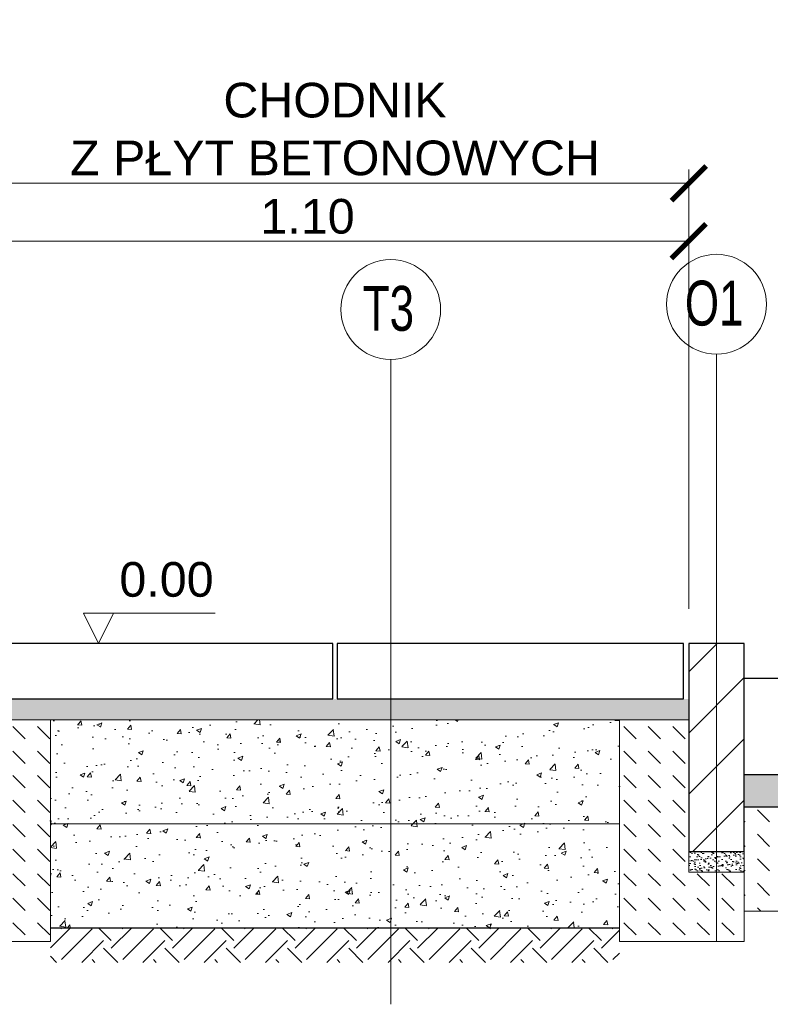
# Model space of a CAD drawing. Header units: feet. Extents: x 211.3 to 241.6, y -209.3 to -192.7.
# Tile 9 of 15: x 224.1 to 225.1, y -200.6 to -199.2. Entities that reach past the tile are written whole.
import ezdxf

# ---------------------------------------------------------------- set-up
doc = ezdxf.new("R2010")
doc.units = ezdxf.units.FT
doc.header["$MEASUREMENT"] = 0
doc.header["$PDMODE"] = 34
for name, color, linetype, lineweight in [('BETON kresk', 8, 'Continuous', 9), ('Geowłóknina', 160, 'Continuous', 30), ('Mieszanka_niezw_0_315', 44, 'Continuous', 15), ('Opis', 7, 'Continuous', 15), ('Opis (wydruk czarny)', 7, 'Continuous', 15), ('Podsypka cementowo-piaskowa', 251, 'Continuous', 15), ('Podłoże gruntowe', 7, 'Continuous', 13), ('Wymiar', 7, 'Continuous', 15)]:
    doc.layers.add(name, color=color, linetype=linetype, lineweight=lineweight)
doc.layers.add('beton obram', color=7, linetype='Continuous')
doc.styles.add('Opis_1_25', font='arial.ttf', dxfattribs={"height": 0.05})
doc.styles.add('Romans', font='romans.shx', dxfattribs={"width": 0.7})
doc.dimstyles.new('1_25_DK$0', dxfattribs={"dimtxt": 0.05, "dimasz": 0.05, "dimexe": 0.02, "dimexo": 0.05, "dimgap": 0.01, "dimtad": 1, "dimdec": 3, "dimzin": 3, "dimdsep": 46, "dimtxsty": 'Opis_1_25', "dimblk": 'ARCHTICK', "dimcen": 0.05, "dimclrd": 256, "dimclre": 256, "dimazin": 3, "dimtfac": 1, "dimtdec": 3, "dimtofl": 0, "dimtmove": 0, "dimatfit": 3, "dimldrblk": 'ARCHTICK', "dimfxl": 1, "dimfrac": 2, "dimtolj": 1, "dimtzin": 3, "dimlwd": -1, "dimlwe": -1, "dimarcsym": 0})
pattern_1 = [(49.99999999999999, (0, 0), (0.07172601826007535, -0.006275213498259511), [0.0075, -0.0825]), (355, (0, 0), (-0.0138751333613, 0.07521921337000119), [0.006, -0.066]), (100.45144446, (0.0059771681, -0.0005229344), (0.0578508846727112, 0.06894399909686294), [0.006374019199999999, -0.07011421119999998]), (46.18420000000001, (0, 0.02), (0.1067241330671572, -0.01655192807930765), [0.01125, -0.12375]), (96.63563549, (0.0088936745, 0.0186206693), (0.09346619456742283, 0.09741186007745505), [0.0095610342, -0.105171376]), (351.1841639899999, (0, 0.02), (0.09346619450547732, 0.09741186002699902), [0.009000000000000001, -0.0990000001]), (21, (0.01, 0.015), (0.05969070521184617, -0.04026188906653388), [0.0075, -0.0825]), (326.0000000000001, (0.01, 0.015), (0.02433153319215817, 0.0725150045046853), [0.006, -0.066]), (71.45144474, (0.0149742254, 0.0116448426), (0.08402223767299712, 0.03225311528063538), [0.006374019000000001, -0.0701142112]), (37.50000000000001, (0, 0), (0.001215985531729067, 0.03328938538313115), [0, -0.0652, 0, -0.067, 0, -0.06625]), (7.499999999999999, (0, 0), (0.02630695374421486, 0.03944117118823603), [0, -0.0382, 0, -0.0637, 0, -0.02525]), (327.5, (-0.0223, 0), (0.0533822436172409, -0.002255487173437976), [0, -0.025, 0, -0.078, 0, -0.1035]), (317.5, (-0.0323, 0), (0.05831861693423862, 0.01001049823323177), [0, -0.0325, 0, -0.0518, 0, -0.0735])]

# ---------------------------------------------------------------- blocks, each defined once
blk = doc.blocks.new('_ArchTick')
at = {"color": 0, "linetype": 'ByBlock', "lineweight": 0, "const_width": 0.15}
blk.add_lwpolyline([(-0.5, -0.5), (0.5, 0.5)], dxfattribs=at)
blk = doc.blocks.new('*D7')
at = {"layer": 'DEFPOINTS', "color": 0, "lineweight": 70, "transparency": 16777216}
for p in [(225.0261949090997, -199.4019429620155), (224.0052901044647, -200.0659117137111), (225.0261949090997, -200.0659117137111)]:
    blk.add_point(p, dxfattribs=at)
at = {"layer": 'Wymiar', "transparency": 16777216}
for p, q in [((224.0052901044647, -200.0159117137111), (224.0052901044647, -199.3819429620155)), ((225.0261949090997, -200.0159117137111), (225.0261949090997, -199.3819429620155)), ((224.0052901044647, -199.4019429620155), (225.0261949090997, -199.4019429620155))]:
    blk.add_line(p, q, dxfattribs=at)
at = {"layer": 'Wymiar', "transparency": 16777216, "xscale": 0.05, "yscale": 0.05, "zscale": 0.05, "rotation": 180}
blk.add_blockref('_ArchTick', (224.0052901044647, -199.4019429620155), dxfattribs=at)
at = {"layer": 'Wymiar', "transparency": 16777216, "xscale": 0.05, "yscale": 0.05, "zscale": 0.05}
blk.add_blockref('_ArchTick', (225.0261949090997, -199.4019429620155), dxfattribs=at)
at = {"layer": 'Wymiar', "color": 0, "transparency": 16777216, "insert": (224.5157425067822, -199.3239631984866), "char_height": 0.05, "attachment_point": 5, "style": 'Opis_1_25'}
blk.add_mtext('\\A1;{\\fArial|b0|i0|c238|p34;CHODNIK \\PZ PŁYT BETONOWYCH}', dxfattribs=at)
blk = doc.blocks.new('*D10')
at = {"layer": 'DEFPOINTS', "color": 0, "lineweight": 70, "transparency": 16777216}
for p in [(225.0261949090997, -199.4853983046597), (223.9261949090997, -200.0659117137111), (225.0261949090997, -200.0659117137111)]:
    blk.add_point(p, dxfattribs=at)
at = {"layer": 'Wymiar', "transparency": 16777216}
for p, q in [((223.9261949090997, -200.0159117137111), (223.9261949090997, -199.4653983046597)), ((225.0261949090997, -200.0159117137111), (225.0261949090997, -199.4653983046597)), ((223.9261949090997, -199.4853983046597), (225.0261949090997, -199.4853983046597))]:
    blk.add_line(p, q, dxfattribs=at)
at = {"layer": 'Wymiar', "transparency": 16777216, "xscale": 0.05, "yscale": 0.05, "zscale": 0.05, "rotation": 180}
blk.add_blockref('_ArchTick', (223.9261949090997, -199.4853983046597), dxfattribs=at)
at = {"layer": 'Wymiar', "transparency": 16777216, "xscale": 0.05, "yscale": 0.05, "zscale": 0.05}
blk.add_blockref('_ArchTick', (225.0261949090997, -199.4853983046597), dxfattribs=at)
at = {"layer": 'Wymiar', "color": 0, "transparency": 16777216, "insert": (224.4761949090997, -199.4498696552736), "char_height": 0.05, "attachment_point": 5, "style": 'Opis_1_25'}
blk.add_mtext('\\A1;1.10', dxfattribs=at)

msp = doc.modelspace()

# ---------------------------------------------------------------- hatches: boundary and pattern name
at = {"layer": 'BETON kresk'}
h = msp.add_hatch(dxfattribs=at)
h.set_pattern_fill('ANSI31', color=256, scale=0.5)
h.set_pattern_definition([(45, (-25.13072943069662, -90.96495820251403), (-0.04419417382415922, 0.04419417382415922), [])])
h.paths.add_polyline_path([(225.1061949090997, -200.0659117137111), (225.0261949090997, -200.0659117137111), (225.0261949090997, -200.3659117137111), (225.1061949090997, -200.3659117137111)])
at = {"layer": 'Mieszanka_niezw_0_315', "ltscale": 10}
h = msp.add_hatch(dxfattribs=at)
h.set_pattern_fill('AR-CONC', color=256, scale=0.01, style=0)
h.set_pattern_definition(pattern_1)
h.paths.add_polyline_path([(224.1052901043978, -200.3259117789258), (224.9261949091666, -200.3259117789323), (224.9261949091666, -200.2659115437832), (224.9261605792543, -200.2659118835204), (224.9262292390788, -200.175911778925), (224.1052900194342, -200.175911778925), (224.1052901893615, -200.2659118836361), (224.1052901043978, -200.2659115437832)])
h = msp.add_hatch(dxfattribs=at)
h.set_pattern_fill('AR-CONC', color=54, scale=0.01, style=0)
h.set_pattern_definition(pattern_1)
h.paths.add_polyline_path([(224.1052901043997, -200.325911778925), (224.1052901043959, -200.475911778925), (224.9261949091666, -200.4759117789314), (224.9261949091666, -200.3259117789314)])
at = {"layer": 'Opis'}
h = msp.add_hatch(dxfattribs=at)
h.set_pattern_fill('DASH', color=256, scale=0.2, angle=135)
h.set_pattern_definition([(135, (-78.18402995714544, -3.132862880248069), (-0.03535533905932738, 3.469446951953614e-18), [0.025, -0.025])])
h.paths.add_polyline_path([(223.9252901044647, -200.4959117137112), (224.1052901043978, -200.4959117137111), (224.1052901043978, -200.1759116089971), (224.0052894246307, -200.1759119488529), (224.0052901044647, -200.3959117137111), (223.9252901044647, -200.3959117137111)])
h = msp.add_hatch(dxfattribs=at)
h.set_pattern_fill('DASH', color=256, scale=0.2, angle=135)
h.set_pattern_definition([(135, (-82.35852459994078, -3.132862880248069), (-0.03535533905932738, 3.469446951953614e-18), [0.025, -0.025])])
h.paths.add_polyline_path([(225.1061949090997, -200.4959117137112), (224.9261949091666, -200.4959117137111), (224.9261949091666, -200.1759116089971), (225.0261955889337, -200.1759119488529), (225.0261949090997, -200.3959117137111), (225.1061949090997, -200.3959117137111)])
h = msp.add_hatch(dxfattribs=at)
h.set_pattern_fill('DASH', color=256, scale=0.2, angle=135)
h.set_pattern_definition([(135, (0, 0), (-0.03535533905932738, 3.469446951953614e-18), [0.025, -0.025])])
h.paths.add_polyline_path([(225.1061949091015, -200.4459117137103), (225.1061949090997, -200.451911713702), (225.2061949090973, -200.4519117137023), (225.7583949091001, -200.4519117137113), (225.7583949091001, -200.1856617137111), (225.6083949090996, -200.1856617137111), (225.6083949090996, -200.3019117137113), (225.1061949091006, -200.3019117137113)])
at = {"layer": 'Podsypka cementowo-piaskowa', "lineweight": 5}
h = msp.add_hatch(dxfattribs=at)
h.set_pattern_fill('AR-SAND', color=256, scale=0.005, style=0)
h.set_pattern_definition([(37.50000000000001, (-28.48786146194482, -7.640803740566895), (-0.0003149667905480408, 0.009634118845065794), [0, -0.0076, 0, -0.0085, 0, -0.008125]), (7.499999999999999, (-28.48786146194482, -7.640803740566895), (0.008848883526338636, 0.0141107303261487), [0, -0.004099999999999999, 0, -0.006850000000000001, 0, -0.002625]), (327.5, (-28.49401146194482, -7.640803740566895), (0.01557070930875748, 2.829526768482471e-05), [0, -0.0025, 0, -0.009000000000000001, 0, -0.01175]), (317.5, (-28.49401146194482, -7.640803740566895), (0.01503063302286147, 0.004388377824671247), [0, -0.00125, 0, -0.0059, 0, -0.006750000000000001])])
h.paths.add_polyline_path([(224.0052901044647, -200.1459117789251), (224.0052901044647, -200.175911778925), (225.0261949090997, -200.175911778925), (225.0261949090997, -200.1459117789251)])
h = msp.add_hatch(dxfattribs=at)
h.set_pattern_fill('AR-SAND', color=256, scale=0.005, style=0)
h.set_pattern_definition([(37.50000000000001, (-118.2551479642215, -100.2733227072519), (-0.0003149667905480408, 0.009634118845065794), [0, -0.0076, 0, -0.0085, 0, -0.008125]), (7.499999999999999, (-118.2551479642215, -100.2733227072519), (0.008848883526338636, 0.0141107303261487), [0, -0.004099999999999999, 0, -0.006850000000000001, 0, -0.002625]), (327.5, (-118.2612979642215, -100.2733227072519), (0.01557070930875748, 2.829526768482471e-05), [0, -0.0025, 0, -0.009000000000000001, 0, -0.01175]), (317.5, (-118.2612979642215, -100.2733227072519), (0.01503063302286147, 0.004388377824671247), [0, -0.00125, 0, -0.0059, 0, -0.006750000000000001])])
h.paths.add_polyline_path([(225.6083949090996, -200.2554117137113), (225.6083949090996, -200.3019117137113), (225.1061949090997, -200.3019117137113), (225.1061949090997, -200.2554117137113)])
h = msp.add_hatch(dxfattribs=at)
h.set_pattern_fill('AR-SAND', color=256, scale=0.005, style=0)
h.set_pattern_definition([(37.50000000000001, (-4.174494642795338, 0.09999999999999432), (-0.0003149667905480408, 0.009634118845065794), [0, -0.0076, 0, -0.0085, 0, -0.008125]), (7.499999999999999, (-4.174494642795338, 0.09999999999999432), (0.008848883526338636, 0.0141107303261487), [0, -0.004099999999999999, 0, -0.006850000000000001, 0, -0.002625]), (327.5, (-4.180644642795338, 0.09999999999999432), (0.01557070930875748, 2.829526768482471e-05), [0, -0.0025, 0, -0.009000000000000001, 0, -0.01175]), (317.5, (-4.180644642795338, 0.09999999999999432), (0.01503063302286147, 0.004388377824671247), [0, -0.00125, 0, -0.0059, 0, -0.006750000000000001])])
h.paths.add_polyline_path([(225.0261949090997, -200.3659117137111), (225.0261949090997, -200.3959117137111), (225.1061949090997, -200.3959117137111), (225.1061949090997, -200.3659117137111)])
at = {"layer": 'Podłoże gruntowe'}
h = msp.add_hatch(dxfattribs=at)
h.set_pattern_fill('EARTH', color=256, scale=0.25, angle=45, style=0)
h.set_pattern_definition([(45, (-27.06195848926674, -57.2610529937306), (6.938893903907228e-18, 0.08838834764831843), [0.0625, -0.0625]), (45, (-27.07853130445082, -57.24448017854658), (6.938893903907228e-18, 0.08838834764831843), [0.0625, -0.0625]), (45, (-27.09510411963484, -57.2279073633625), (6.938893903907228e-18, 0.08838834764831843), [0.0625, -0.0625]), (135, (-27.09510411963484, -57.21685881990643), (-0.08838834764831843, 1.387778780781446e-17), [0.0625, -0.0625]), (135, (-27.07853130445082, -57.20028600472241), (-0.08838834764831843, 1.387778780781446e-17), [0.0625, -0.0625]), (135, (-27.06195848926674, -57.18371318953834), (-0.08838834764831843, 1.387778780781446e-17), [0.0625, -0.0625])])
h.paths.add_polyline_path([(224.1052901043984, -200.4759117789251), (224.1052901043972, -200.5259117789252), (224.9261949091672, -200.5259117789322), (224.9261949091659, -200.4759117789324)])

# ---------------------------------------------------------------- linework, layer by layer
at = {"layer": 'beton obram'}
for points in [[(224.0127901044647, -200.0659117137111), (224.0127900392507, -200.1459117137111), (224.5127900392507, -200.1459117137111), (224.5127901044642, -200.0659122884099)], [(224.5186949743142, -200.0659123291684), (224.5186949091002, -200.1459123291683), (225.0186949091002, -200.1459123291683), (225.0186949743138, -200.0659129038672)], [(225.1061949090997, -200.0659117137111), (225.0261949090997, -200.0659117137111), (225.0261949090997, -200.3659117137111), (225.1061949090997, -200.3659117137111)]]:
    msp.add_lwpolyline(points, close=True, dxfattribs=at)
msp.add_lwpolyline([(225.1712949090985, -200.1159117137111, 0.3499999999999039), (225.5432949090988, -200.1159117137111), (225.6083949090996, -200.1159117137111), (225.6083949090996, -200.1159117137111), (225.6083949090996, -200.2554117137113), (225.1061949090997, -200.2554117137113), (225.1061949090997, -200.2554117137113), (225.1061949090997, -200.1159117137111)], format="xyb", close=True, dxfattribs=at)
msp.add_lwpolyline([(225.6083949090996, -200.2554117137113), (225.6083949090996, -200.3019117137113), (225.1061949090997, -200.3019117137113), (225.1061949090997, -200.2554117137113)], dxfattribs=at)
at = {"layer": 'Geowłóknina', "ltscale": 5}
msp.add_line((224.1052901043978, -200.4759117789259), (224.9261949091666, -200.4759117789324), dxfattribs=at)
at = {"layer": 'Mieszanka_niezw_0_315', "ltscale": 10}
msp.add_line((224.9261949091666, -200.3259117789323), (224.1052901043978, -200.3259117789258), dxfattribs=at)
at = {"layer": 'Opis', "flags": 128}
msp.add_lwpolyline([(224.3429206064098, -200.0222212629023), (224.1527447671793, -200.0222212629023), (224.1745899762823, -200.0659116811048), (224.1964351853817, -200.0222212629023)], dxfattribs=at)
at = {"layer": 'Opis'}
for points in [[(223.9252901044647, -200.4959117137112), (224.1052901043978, -200.4959117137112), (224.1052901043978, -200.1759116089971), (224.0052894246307, -200.1759119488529), (224.0052901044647, -200.3959117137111), (223.9252901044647, -200.3959117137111)], [(225.1061949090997, -200.4959117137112), (224.9261949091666, -200.4959117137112), (224.9261949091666, -200.1759116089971), (225.0261955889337, -200.1759119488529), (225.0261949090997, -200.3959117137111), (225.1061949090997, -200.3959117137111)]]:
    msp.add_lwpolyline(points, close=True, dxfattribs=at)
msp.add_lwpolyline([(225.6083949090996, -200.1856617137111), (225.7583949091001, -200.1856617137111), (225.7583949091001, -200.4519117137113), (225.2061949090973, -200.4519117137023), (225.2061949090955, -200.4519117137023), (225.1061949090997, -200.4519117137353), (225.1061949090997, -200.4459117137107), (225.1061949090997, -200.4459117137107), (225.1061949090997, -200.3019117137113)], dxfattribs=at)
at = {"layer": 'Opis (wydruk czarny)'}
for points in [[(225.0661949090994, -200.4959117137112), (225.0661949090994, -199.6484066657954)], [(224.5961951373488, -200.5864130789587), (224.5961951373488, -199.6559797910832)]]:
    msp.add_lwpolyline(points, dxfattribs=at)
for centre in [(225.0661949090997, -199.5764066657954), (224.5961951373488, -199.5839797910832)]:
    msp.add_circle(centre, 0.07200000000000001, dxfattribs=at)
at = {"layer": 'Podsypka cementowo-piaskowa', "lineweight": 5}
msp.add_line((224.0052901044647, -200.175911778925), (225.0261949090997, -200.175911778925), dxfattribs=at)
msp.add_lwpolyline([(225.0261949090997, -200.3659117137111), (225.0261949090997, -200.3959117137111), (225.1061949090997, -200.3959117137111), (225.1061949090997, -200.3659117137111)], close=True, dxfattribs=at)

# ---------------------------------------------------------------- texts
at = {"layer": 'Opis', "style": 'Opis_1_25'}
msp.add_text('0.00', height=0.05, dxfattribs=at).set_placement((224.2047218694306, -199.9984035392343))
at = {"layer": 'Opis (wydruk czarny)', "char_height": 0.06479999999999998, "width": 0.1407575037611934, "attachment_point": 1, "style": 'Romans'}
for s, insert in [('\\pxqc;{\\fArial|b0|i0|c238|p34;T3}', (224.5224923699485, -199.5499524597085)), ('\\pxqc;{\\fArial|b0|i0|c238|p34;O1}', (224.9924921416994, -199.5423793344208))]:
    msp.add_mtext(s, dxfattribs=dict(at, insert=insert))

# ---------------------------------------------------------------- dimensions: what is measured, and where the dimension line sits
at = {"layer": 'Wymiar'}
dim = msp.add_linear_dim(base=(225.0261949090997, -199.4019429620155), p1=(224.0052901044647, -200.0659117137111), p2=(225.0261949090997, -200.0659117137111), angle=180, text='{\\fArial|b0|i0|c238|p34;CHODNIK \\PZ PŁYT BETONOWYCH}', dimstyle='1_25_DK$0', override={"dimdec": 2}, dxfattribs=at)
dim.commit()
dim.dimension.update_dxf_attribs({"geometry": '*D7', "text_midpoint": (224.5157425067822, -199.3239631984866)})
dim = msp.add_aligned_dim(p1=(223.9261949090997, -200.0659117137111), p2=(225.0261949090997, -200.0659117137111), distance=0.5805134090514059, dimstyle='1_25_DK$0', override={"dimdec": 2}, dxfattribs=at)
dim.commit()
dim.dimension.update_dxf_attribs({"geometry": '*D10', "text_midpoint": (224.4761949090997, -199.4498696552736)})

doc.saveas('drawing.dxf')
